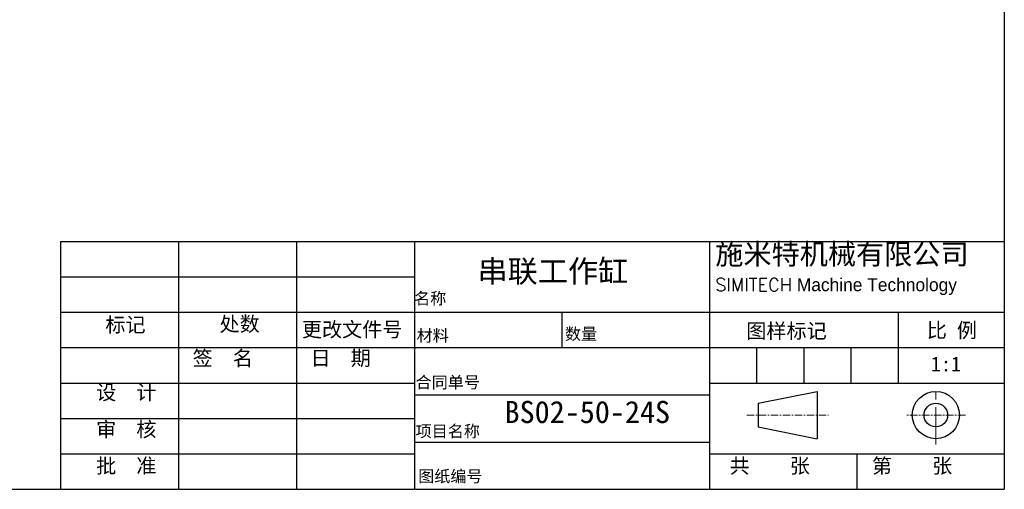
# Model space of a CAD drawing. Header units: millimetres. Extents: x -659 to 2367, y 7255 to 8205.
# Tile 2 of 6: x -94 to 741, y 7255 to 7652. Entities that reach past the tile are written whole.
import ezdxf

# ---------------------------------------------------------------- set-up
doc = ezdxf.new("R2010")
doc.units = ezdxf.units.MM
doc.header["$MEASUREMENT"] = 0
doc.linetypes.add('CENTER', pattern=[50.8, 31.75, -6.35, 6.35, -6.35])
for name, color, linetype, lineweight in [('图层1', 7, 'Continuous', 25), ('图层2', 3, 'CENTER', 13), ('图层3', 2, 'Continuous', 13), ('图层4', 1, 'Continuous', 30)]:
    doc.layers.add(name, color=color, linetype=linetype, lineweight=lineweight)

msp = doc.modelspace()

# ---------------------------------------------------------------- linework, layer by layer
at = {"layer": '图层1'}
for p, q in [((40.617, 7464.529), (40.617, 7254.529)), ((140.617, 7464.529), (140.617, 7254.529)), ((240.617, 7464.529), (240.617, 7254.529)), ((490.617, 7464.529), (490.617, 7254.529)), ((-59.383, 7434.529), (240.617, 7434.529)), ((-59.383, 7404.529), (740.617, 7404.529)), ((365.617, 7404.529), (365.617, 7374.529)), ((650.617, 7404.529), (650.617, 7344.529)), ((-59.383, 7374.529), (740.617, 7374.529)), ((530.617, 7374.529), (530.617, 7344.529)), ((570.617, 7374.529), (570.617, 7344.529)), ((610.617, 7374.529), (610.617, 7344.529)), ((-59.383, 7344.529), (240.617, 7344.529)), ((490.617, 7344.529), (740.617, 7344.529)), ((531.964, 7327.409), (581.964, 7337.409)), ((581.964, 7337.409), (581.964, 7297.409)), ((240.617, 7334.529), (490.617, 7334.529)), ((531.964, 7327.409), (531.964, 7307.409)), ((-59.383, 7314.529), (240.617, 7314.529)), ((531.964, 7307.409), (581.964, 7297.409)), ((240.617, 7294.529), (490.617, 7294.529)), ((-59.383, 7284.529), (240.617, 7284.529)), ((490.617, 7284.529), (740.617, 7284.529)), ((615.617, 7284.529), (615.617, 7254.529))]:
    msp.add_line(p, q, dxfattribs=at)
for radius in [20, 10]:
    msp.add_circle((682.593, 7317.409), radius, dxfattribs=at)
at = {"layer": '图层2'}
msp.add_line((682.593, 7292.409), (682.593, 7342.409), dxfattribs=at)
at = {"layer": '图层2', "ltscale": 0.2}
for p, q in [((522.338, 7317.409), (591.481, 7317.409)), ((707.593, 7317.409), (657.593, 7317.409))]:
    msp.add_line(p, q, dxfattribs=at)
at = {"layer": '图层4'}
for p, q in [((740.617, 8204.529), (740.617, 7254.529)), ((-59.383, 7464.529), (740.617, 7464.529)), ((-59.383, 7464.529), (-59.383, 7254.529)), ((-659.383, 7254.529), (740.617, 7254.529)), ((-209.383, 7254.529), (740.617, 7254.529))]:
    msp.add_line(p, q, dxfattribs=at)

# ---------------------------------------------------------------- texts
at = {"layer": '图层3', "attachment_point": 1}
for s, insert, char_height, width in [('{\\fLiSu|b0|i0|c134|p49;施米特机械有限公司\\P\\Ftxt.shx|c0;\\H0.6286x;SIMITECH\\fLiSu|b0|i0|c134|p49; Machine Technology}', (495.583, 7462.548), 17.5, 259.9168), ('{\\f宋体|b0|i0|c134|p54;BS02-50-24S}', (316.972, 7329.409), 18.75, 136.63704)]:
    msp.add_mtext(s, dxfattribs=dict(at, insert=insert, char_height=char_height, width=width))
for s, insert, char_height in [('{\\f隶书|b0|i0|c134|p49;\\C2;串联工作缸}', (294.018, 7448.69), 18.75), ('{\\f宋体|b0|i0|c134|p54;名称}', (240.346, 7421.23), 10), ('{\\f宋体|b0|i0|c134|p54;标记}', (-21.406, 7400.193), 12.5), ('{\\f宋体|b0|i0|c134|p54;处数}', (75.35, 7400.838), 12.5), ('{\\f宋体|b0|i0|c134|p54;更改文件号}', (145.197, 7396.168), 12.5), ('{\\f宋体|b0|i0|c134|p54;图样标记}', (521.916, 7394.979), 12.5), ('{\\f宋体|b0|i0|c134|p54;比 例}', (674.889, 7395.553), 12.5), ('{\\f宋体|b0|i0|c134|p54;材料}', (242.458, 7389.772), 10), ('{\\fSimSun|b0|i0|c134|p54;数量}', (368.162, 7391.178), 10), ('{\\f宋体|b0|i0|c134|p54;签  名}', (52.523, 7371.84), 12.5), ('{\\f宋体|b0|i0|c134|p54;日  期}', (152.523, 7371.98), 12.5), ('{\\f宋体|b0|i0|c134|p54;1:1}', (678.39, 7366.949), 12.5), ('{\\fSimSun|b0|i0|c134|p54;合同单号}', (241.546, 7350.155), 10), ('{\\f宋体|b0|i0|c134|p54;设  计}', (-29.229, 7342.892), 12.5), ('{\\f宋体|b0|i0|c134|p54;审  核}', (-29.229, 7311.571), 12.5), ('{\\fSimSun|b0|i0|c134|p54;项目名称}', (241.546, 7308.768), 10), ('{\\fSimSun|b0|i0|c134|p54;批  准}', (-29.229, 7280.715), 12.5), ('{\\f宋体|b0|i0|c134|p54;共    张}', (507.743, 7280.723), 12.5), ('{\\f宋体|b0|i0|c134|p54;第    张}', (628.434, 7280.723), 12.5), ('{\\fSimSun|b0|i0|c134|p54;图纸编号}', (243.755, 7270.605), 10)]:
    msp.add_mtext(s, dxfattribs=dict(at, insert=insert, char_height=char_height))

doc.saveas('drawing.dxf')
